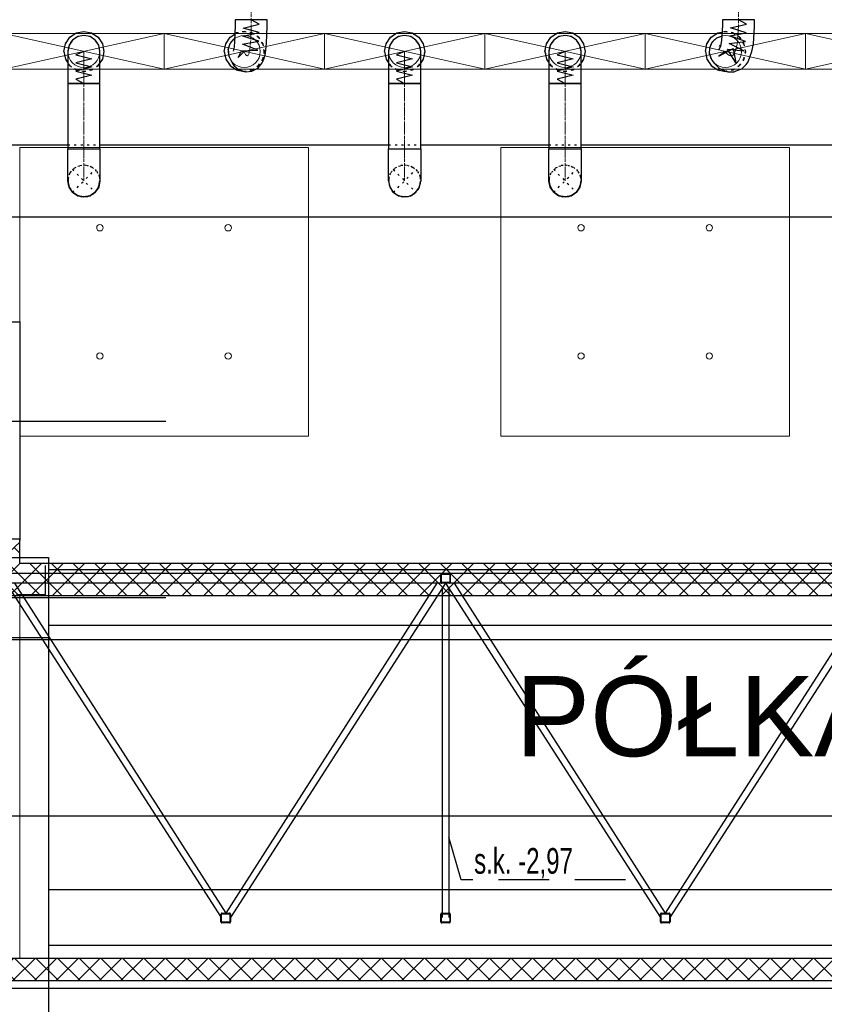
# Model space of a CAD drawing. Header units: centimetres. Extents: x -228435 to 46820, y -89367 to 152985.
# Tile 213 of 256: x -45940 to -40923, y 74462 to 80606. Entities that reach past the tile are written whole.
import ezdxf

# ---------------------------------------------------------------- set-up
doc = ezdxf.new("R2010")
doc.units = ezdxf.units.CM
doc.header["$LTSCALE"] = 50
for name, pattern in [('CADVENT_CENTERLINE', [9.9, 7.4, -1, 0.5, -1]), ('CADVENT_HIDDEN', [0.8, 0.25, -0.55]), ('Kondygnacja  -0_5$0$HIDDEN', [9.525, 6.35, -3.175]), ('Kondygnacja  -0_5$0$HIDDEN2', [4.7625, 3.175, -1.5875]), ('Osie rzutów$0$DASHDOT2', [12.7, 6.35, -3.175, 0, -3.175]), ('SU Lampy kwadratowe  -1$0$HIDDENX2', [19.05, 12.7, -6.35])]:
    doc.linetypes.add(name, pattern=pattern)
for name, color, linetype in [('01-103-Went PP_poziom-0_5$0$L_Nawiew', 250, 'Continuous'), ('bgde-nawiewDETAILS', 1, 'Continuous'), ('bgde-nawiewEXP', 250, 'Continuous'), ('bgde-nawiewHIDDEN', 250, 'Continuous'), ('Kondygnacja  -0_5$0$ARCH_GK', 8, 'Continuous'), ('Kondygnacja  -0_5$0$ARCH_INFO_OPISY', 8, 'Continuous'), ('Kondygnacja  -0_5$0$ARCH_KONSTR_POWYŻEJ RZUTU', 8, 'Kondygnacja  -0_5$0$HIDDEN'), ('Kondygnacja  -0_5$0$ARCH_KONSTR_POWYŻEJ RZUTU_IST', 8, 'Kondygnacja  -0_5$0$HIDDEN2'), ('Kondygnacja  -0_5$0$ARCH_MUROWANE', 8, 'Continuous'), ('Kondygnacja  -0_5$0$ARCH_OKŁADZINA', 8, 'Continuous'), ('Kondygnacja  -0_5$0$ARCH_ŚLUSARKA_DRZWI', 8, 'Continuous'), ('Osie rzutów$0$ARCH_INFO_OSIE_IST', 8, 'Osie rzutów$0$DASHDOT2'), ('Osie rzutów$0$ARCH_INFO_OSIE_OPISY_IST', 8, 'Continuous')]:
    doc.layers.add(name, color=color, linetype=linetype)
for name, color, linetype, lineweight in [('bgde-nawiewCEN', 7, 'Continuous', 13), ('bgde_nawiewnik', 11, 'Continuous', 5), ('Kondygnacja  -0_5$0$ARCH_WIDOK', 8, 'Continuous', 13), ('SU Lampy kwadratowe  -05$0$ARCH_SUFITY_PODWIESZANE', 8, 'Continuous', 9), ('SU Lampy kwadratowe  -1$0$ARCH_SUFITY_PODWIESZANE', 8, 'SU Lampy kwadratowe  -1$0$HIDDENX2', 9)]:
    doc.layers.add(name, color=color, linetype=linetype, lineweight=lineweight)
doc.styles.add('Kondygnacja  -0_5$0$Arial', font='ARIAL.TTF')
doc.styles.add('Kondygnacja  -0_5$0$BIKTS', font='bikromsw.shx', dxfattribs={"width": 0.8})
pattern_1 = [(45, (-121140, -45000), (-67.35192, 67.35192), []), (135, (-121140, -45000), (-67.35192, -67.35192), [])]

# ---------------------------------------------------------------- blocks, each defined once
blk = doc.blocks.new('Osie rzutów')
at = {"layer": 'Osie rzutów$0$ARCH_INFO_OSIE_IST', "ltscale": 10}
for p, q in [((4436.04, 12310), (13655, 12310)), ((4436.04, 12200), (13655, 12200))]:
    blk.add_line(p, q, dxfattribs=at)
blk = doc.blocks.new('SU Lampy kwadratowe  -05')
at = {"layer": 'SU Lampy kwadratowe  -05$0$ARCH_SUFITY_PODWIESZANE'}
for centre in [(7570, 12430.75), (7650, 12430.75), (7870, 12430.75), (7950, 12430.75), (7570, 12350.75), (7650, 12350.75), (7870, 12350.75), (7950, 12350.75)]:
    blk.add_circle(centre, 2, dxfattribs=at)
at = {"layer": 'SU Lampy kwadratowe  -1$0$ARCH_SUFITY_PODWIESZANE', "ltscale": 2.5}
for points in [[(7520, 12480.75), (7700, 12480.75), (7700, 12300.75), (7520, 12300.75)], [(7820, 12480.75), (8000, 12480.75), (8000, 12300.75), (7820, 12300.75)]]:
    blk.add_lwpolyline(points, close=True, dxfattribs=at)
blk = doc.blocks.new('Kondygnacja  -0_5$0$konstrukcja istniejąca -0.5')
at = {"layer": 'Kondygnacja  -0_5$0$ARCH_KONSTR_POWYŻEJ RZUTU_IST', "ltscale": 10}
for p, q in [((7538, 12217.5), (8581.55, 12217.5)), ((8581.55, 12182.5), (7538, 12182.5))]:
    blk.add_line(p, q, dxfattribs=at)
for points in [[(7382, 12182.5), (7382, 12225), (7538, 12225), (7538, 12175)], [(7538, 12175), (7538, 11025)], [(7538, 12017.89), (8582, 12017.89)], [(8582, 11982.89), (7538, 11982.89)]]:
    blk.add_lwpolyline(points, dxfattribs=at)
at = {"layer": 'Kondygnacja  -0_5$0$ARCH_KONSTR_POWYŻEJ RZUTU_IST', "ltscale": 10, "elevation": 0}
blk.add_lwpolyline([(7382, 12175), (7538, 12175)], dxfattribs=at)
blk = doc.blocks.new('Kondygnacja  -0_5$0$wzmocnienie pod bramę -1')
at = {"layer": 'Kondygnacja  -0_5$0$ARCH_KONSTR_POWYŻEJ RZUTU', "ltscale": 5}
for p, q in [((22050.65, 9272.22), (20954.65, 9272.22)), ((20979.15, 9259.22), (20979.15, 9277.22)), ((22054.75, 9266.22), (20953.55, 9266.22)), ((20954.64, 9266.22), (21088.72, 9057.52, 0)), ((20959.97, 9266.22), (21091.67, 9060.22, 0)), ((21223.33, 9266.22), (21091.64, 9060.22, 0)), ((21228.67, 9266.22), (21094.59, 9057.52, 0)), ((21228.64, 9266.22), (21362.72, 9057.52, 0)), ((21233.97, 9266.22), (21365.67, 9060.22, 0)), ((21497.33, 9266.22), (21365.64, 9060.22, 0)), ((21502.67, 9266.22), (21368.59, 9057.52, 0)), ((20961.15, 9259.22), (20979.15, 9259.22)), ((21226.65, 9263.94), (21226.65, 9057.52, 0)), ((21230.65, 9263.94), (21230.65, 9057.52, 0)), ((23254.65, 9065.22, 0), (20950.65, 9065.22, 0)), ((23254.65, 9049.22, 0), (20950.65, 9049.22, 0))]:
    blk.add_line(p, q, dxfattribs=at)
for points in [[(21226.25, 9266.22, -0.414214), (21225.65, 9266.82), (21225.65, 9271.62, -0.414214), (21226.25, 9272.22), (21231.05, 9272.22, -0.414214), (21231.65, 9271.62), (21231.65, 9266.82, -0.414214), (21231.05, 9266.22)], [(21226.25, 9266.62, -0.414214), (21226.05, 9266.82), (21226.05, 9271.62, -0.414214), (21226.25, 9271.82), (21231.05, 9271.82, -0.414214), (21231.25, 9271.62), (21231.25, 9266.82, -0.414214), (21231.05, 9266.62)]]:
    blk.add_lwpolyline(points, format="xyb", close=True, dxfattribs=at)
at = {"layer": 'Kondygnacja  -0_5$0$ARCH_KONSTR_POWYŻEJ RZUTU', "ltscale": 5, "elevation": 0}
for points in [[(21089.25, 9054.22, -0.414214), (21088.65, 9054.82), (21088.65, 9059.62, -0.414214), (21089.25, 9060.22), (21094.05, 9060.22, -0.414214), (21094.65, 9059.62), (21094.65, 9054.82, -0.414214), (21094.05, 9054.22)], [(21089.25, 9054.62, -0.414214), (21089.05, 9054.82), (21089.05, 9059.62, -0.414214), (21089.25, 9059.82), (21094.05, 9059.82, -0.414214), (21094.25, 9059.62), (21094.25, 9054.82, -0.414214), (21094.05, 9054.62)], [(21226.25, 9054.22, -0.414214), (21225.65, 9054.82), (21225.65, 9059.62, -0.414214), (21226.25, 9060.22), (21231.05, 9060.22, -0.414214), (21231.65, 9059.62), (21231.65, 9054.82, -0.414214), (21231.05, 9054.22)], [(21226.25, 9054.62, -0.414214), (21226.05, 9054.82), (21226.05, 9059.62, -0.414214), (21226.25, 9059.82), (21231.05, 9059.82, -0.414214), (21231.25, 9059.62), (21231.25, 9054.82, -0.414214), (21231.05, 9054.62)], [(21363.25, 9054.22, -0.414214), (21362.65, 9054.82), (21362.65, 9059.62, -0.414214), (21363.25, 9060.22), (21368.05, 9060.22, -0.414214), (21368.65, 9059.62), (21368.65, 9054.82, -0.414214), (21368.05, 9054.22)], [(21363.25, 9054.62, -0.414214), (21363.05, 9054.82), (21363.05, 9059.62, -0.414214), (21363.25, 9059.82), (21368.05, 9059.82, -0.414214), (21368.25, 9059.62), (21368.25, 9054.82, -0.414214), (21368.05, 9054.62)]]:
    blk.add_lwpolyline(points, format="xyb", close=True, dxfattribs=at)
blk = doc.blocks.new('A$C066D7839')
at = {"layer": 'bgde_nawiewnik'}
for p, q in [((-50, -11.15), (-50, 11.15)), ((-50, 11.15), (50, 11.15)), ((-50, -11.15), (50, 11.15)), ((50, -11.15), (-50, 11.15)), ((50, 11.15), (50, -11.15)), ((50, -11.15), (-50, -11.15))]:
    blk.add_line(p, q, dxfattribs=at)
blk.add_circle((0, 0), 10, dxfattribs=at)

msp = doc.modelspace()

# ---------------------------------------------------------------- hatches: boundary and pattern name
at = {"layer": 'Kondygnacja  -0_5$0$ARCH_GK', "linetype": 'Continuous', "lineweight": -3}
h = msp.add_hatch(dxfattribs=at)
h.set_pattern_fill('ANSI37', color=256, scale=50, style=0)
h.set_pattern_definition([(45, (-121140, -45000), (-112.2532, 112.2532), []), (135, (-121140, -45000), (-112.2532, -112.2532), [])])
h.paths.add_polyline_path([(-54240, 77365), (-54240, 77240), (-46015, 77240), (-45940, 77365)], flags=0)
h = msp.add_hatch(dxfattribs=at)
h.set_pattern_fill('ANSI37', color=256, scale=30, angle=-360, style=0)
h.set_pattern_definition([(45, (-121140, -45000), (-67.35192, 67.35192), []), (135, (-121140, -45000), (-67.35192, -67.35192), [])])
h.paths.add_polyline_path([(-45940, 77365), (-46015, 77240), (-46015, 77212.5), (-45977.5, 77152.083), (-45940, 77212.5)], flags=0)
h = msp.add_hatch(dxfattribs=at)
h.set_pattern_fill('ANSI37', color=256, scale=30, style=0)
h.set_pattern_definition(pattern_1)
h.paths.add_polyline_path([(-58940, 74750), (-58940, 74610), (-56430, 74610), (-56355, 74644.167), (-56355, 74750)], flags=0)
h.paths.add_polyline_path([(-56355, 74750), (-56355, 74644.167), (-56280, 74610), (-9802.153, 74610), (-9744.163, 74750)], flags=0)
at = {"layer": 'Kondygnacja  -0_5$0$ARCH_MUROWANE', "linetype": 'Continuous', "lineweight": -3}
h = msp.add_hatch(dxfattribs=at)
h.set_pattern_fill('ANSI37', color=256, scale=30, style=0)
h.set_pattern_definition(pattern_1)
h.paths.add_polyline_path([(-35065, 77212.5), (-35102.5, 77152.083), (-35102.5, 77012.5), (-34820, 77012.5), (-34820, 77212.5)], flags=0)
h.paths.add_polyline_path([(-46260, 77212.5), (-46260, 77012.5), (-45977.5, 77012.5), (-45977.5, 77152.083), (-46015, 77212.5)], flags=0)
h.paths.add_polyline_path([(-45940, 77212.5), (-45977.5, 77152.083), (-45977.5, 77012.5), (-35102.5, 77012.5), (-35102.5, 77152.083), (-35140, 77212.5)], flags=0)

# ---------------------------------------------------------------- linework, layer by layer
at = {"layer": 'bgde-nawiewCEN', "linetype": 'CADVENT_CENTERLINE', "ltscale": 0.06}
for p, q in [((-44496.365, 81655.114, 359.822), (-44496.365, 80605.742, 359.822)), ((-41458.102, 81655.114, 359.822), (-41458.102, 80605.742, 359.822)), ((-44496.365, 80565.602, 359.822), (-44500.161, 80465.897, 359.822)), ((-44496.365, 80605.742, 359.822), (-44496.365, 80565.602, 359.822)), ((-41458.102, 80565.402, 359.822), (-41465.233, 80465.246, 359.822)), ((-41458.102, 80605.742, 359.822), (-41458.102, 80565.402, 359.822)), ((-44504.316, 80424.29, 359.822), (-44509.454, 80397.89, 359.822)), ((-44500.161, 80465.897, 359.822), (-44504.316, 80424.29, 359.822)), ((-41473.039, 80423.519, 359.822), (-41482.69, 80397.103, 359.822)), ((-41465.233, 80465.246, 359.822), (-41473.039, 80423.519, 359.822)), ((-45539.917, 80406.384, 359.822), (-45539.917, 80407.586, 359.822)), ((-45539.917, 80403.529, 359.822), (-45539.917, 80406.384, 359.822)), ((-45539.917, 80397.969, 359.822), (-45539.917, 80403.529, 359.822)), ((-45539.917, 80388.803, 359.822), (-45539.917, 80397.969, 359.822)), ((-45539.917, 80375.129, 359.822), (-45539.917, 80388.803, 359.822)), ((-45539.917, 80356.045, 359.822), (-45539.917, 80375.129, 359.822)), ((-44536.122, 80397.617, 359.822), (-44539.917, 80407.586, 359.822)), ((-44531.966, 80389.285, 359.822), (-44536.122, 80397.617, 359.822)), ((-44526.829, 80382.393, 359.822), (-44531.966, 80389.285, 359.822)), ((-44521.103, 80379.695, 359.822), (-44526.829, 80382.393, 359.822)), ((-44515.18, 80383.943, 359.822), (-44521.103, 80379.695, 359.822)), ((-44509.454, 80397.89, 359.822), (-44515.18, 80383.943, 359.822)), ((-43539.917, 80406.384, 359.822), (-43539.917, 80407.586, 359.822)), ((-43539.917, 80403.529, 359.822), (-43539.917, 80406.384, 359.822)), ((-43539.917, 80397.969, 359.822), (-43539.917, 80403.529, 359.822)), ((-43539.917, 80388.803, 359.822), (-43539.917, 80397.969, 359.822)), ((-43539.917, 80375.129, 359.822), (-43539.917, 80388.803, 359.822)), ((-43539.917, 80356.045, 359.822), (-43539.917, 80375.129, 359.822)), ((-42539.917, 80406.384, 359.822), (-42539.917, 80407.586, 359.822)), ((-42539.917, 80403.529, 359.822), (-42539.917, 80406.384, 359.822)), ((-42539.917, 80397.969, 359.822), (-42539.917, 80403.529, 359.822)), ((-42539.917, 80388.803, 359.822), (-42539.917, 80397.969, 359.822)), ((-42539.917, 80375.129, 359.822), (-42539.917, 80388.803, 359.822)), ((-42539.917, 80356.045, 359.822), (-42539.917, 80375.129, 359.822)), ((-41532.787, 80397.472, 359.822), (-41539.917, 80407.586, 359.822)), ((-41524.98, 80388.996, 359.822), (-41532.787, 80397.472, 359.822)), ((-41515.33, 80381.944, 359.822), (-41524.98, 80388.996, 359.822)), ((-41504.573, 80379.093, 359.822), (-41515.33, 80381.944, 359.822)), ((-41493.447, 80383.22, 359.822), (-41504.573, 80379.093, 359.822)), ((-41482.69, 80397.103, 359.822), (-41493.447, 80383.22, 359.822)), ((-45539.917, 80330.651, 359.822), (-45539.917, 80356.045, 359.822)), ((-45539.917, 80298.044, 359.822), (-45539.917, 80330.651, 359.822)), ((-43539.917, 80330.651, 359.822), (-43539.917, 80356.045, 359.822)), ((-43539.917, 80298.044, 359.822), (-43539.917, 80330.651, 359.822)), ((-42539.917, 80330.651, 359.822), (-42539.917, 80356.045, 359.822)), ((-42539.917, 80298.044, 359.822), (-42539.917, 80330.651, 359.822)), ((-45539.917, 80232.454, 359.822), (-45539.917, 80298.044, 359.822)), ((-43539.917, 80232.454, 359.822), (-43539.917, 80298.044, 359.822)), ((-42539.917, 80232.454, 359.822), (-42539.917, 80298.044, 359.822)), ((-45539.917, 80207.586, 359.822), (-45539.917, 80232.454, 359.822)), ((-45539.917, 79800.007), (-45539.917, 80207.586, 359.822)), ((-43539.917, 80207.586, 359.822), (-43539.917, 80232.454, 359.822)), ((-43539.917, 79800.007), (-43539.917, 80207.586)), ((-42539.917, 80207.586, 359.822), (-42539.917, 80232.454, 359.822)), ((-42539.917, 79800.007), (-42539.917, 80207.586)), ((-45539.917, 79800.007), (-45539.917, 79600.007)), ((-43539.917, 79800.007), (-43539.917, 79600.007)), ((-42539.917, 79800.007), (-42539.917, 79600.007))]:
    msp.add_line(p, q, dxfattribs=at)
at = {"layer": 'bgde-nawiewDETAILS', "linetype": 'CADVENT_HIDDEN'}
for p, q in [((-45610.628, 79529.297), (-45469.207, 79670.718)), ((-45610.628, 79670.718), (-45469.207, 79529.297)), ((-43610.628, 79529.297), (-43469.207, 79670.718)), ((-43610.628, 79670.718), (-43469.207, 79529.297)), ((-42610.628, 79529.297), (-42469.207, 79670.718)), ((-42610.628, 79670.718), (-42469.207, 79529.297))]:
    msp.add_line(p, q, dxfattribs=at)
at = {"layer": 'bgde-nawiewEXP', "linetype": 'Continuous', "elevation": 359.822}
for points in [[(-44639.238, 80419.225), (-44636.131, 80380.331), (-44632.307, 80370.285), (-44628.073, 80361.796), (-44610.407, 80327.267), (-44605.069, 80320.106), (-44575.44, 80294.989), (-44569.133, 80292.016), (-44532.07, 80280.19), (-44493.338, 80283.513), (-44458.832, 80301.479), (-44451.964, 80306.405), (-44427.352, 80335.981), (-44420.597, 80352.436), (-44410.225, 80387.198), (-44404.797, 80415.092), (-44400.316, 80459.952), (-44396.365, 80563.737), (-44396.365, 80605.742), (-44596.365, 80605.742), (-44596.365, 80567.468), (-44600.006, 80471.842), (-44603.836, 80433.489), (-44608.683, 80408.582)], [(-41638.396, 80390.208), (-41624.249, 80353.845), (-41617.055, 80343.64), (-41609.016, 80334.912), (-41582.276, 80307.043), (-41572.128, 80299.628), (-41536.729, 80284.282), (-41524.796, 80281.119), (-41486.276, 80280.678), (-41472.859, 80285.655), (-41437.607, 80300.017), (-41410.855, 80327.047), (-41397.961, 80343.688), (-41385.364, 80377.229), (-41374.709, 80406.393), (-41365.774, 80454.15), (-41358.102, 80561.915), (-41358.102, 80605.742), (-41558.102, 80605.742), (-41558.102, 80568.888), (-41564.691, 80476.343), (-41571.369, 80440.645), (-41580.016, 80416.977)], [(-45664.917, 80407.586), (-45655.402, 80455.421), (-45628.306, 80495.974), (-45587.753, 80523.071), (-45539.917, 80532.586), (-45492.082, 80523.071), (-45451.529, 80495.974), (-45424.432, 80455.421), (-45414.917, 80407.586), (-45424.432, 80359.75), (-45439.917, 80336.575)], [(-44664.917, 80407.586), (-44655.402, 80455.421), (-44628.306, 80495.974), (-44598.324, 80516.007)], [(-44639.238, 80419.225), (-44627.223, 80456.347), (-44601.917, 80486.046), (-44599.416, 80487.324)], [(-43664.917, 80407.586), (-43655.402, 80455.421), (-43628.306, 80495.974), (-43587.753, 80523.071), (-43539.917, 80532.586), (-43492.082, 80523.071), (-43451.529, 80495.974), (-43424.432, 80455.421), (-43414.917, 80407.586), (-43424.432, 80359.75), (-43439.917, 80336.575)], [(-42664.917, 80407.586), (-42655.402, 80455.421), (-42628.306, 80495.974), (-42587.753, 80523.071), (-42539.917, 80532.586), (-42492.082, 80523.071), (-42451.529, 80495.974), (-42424.432, 80455.421), (-42414.917, 80407.586), (-42424.432, 80359.75), (-42439.917, 80336.575)], [(-41664.917, 80407.586), (-41655.402, 80455.421), (-41628.306, 80495.974), (-41587.753, 80523.071), (-41560.985, 80528.395)], [(-41638.396, 80390.208), (-41637.55, 80429.217), (-41621.84, 80464.933), (-41593.658, 80491.918), (-41562.725, 80503.952)], [(-41576.039, 80439.393), (-41570.192, 80446.939)], [(-45664.917, 80407.586), (-45655.402, 80359.75), (-45639.917, 80336.575)], [(-44664.917, 80407.586), (-44655.402, 80359.75), (-44628.306, 80319.197), (-44587.753, 80292.101), (-44539.917, 80282.586), (-44537.973, 80282.972)], [(-43664.917, 80407.586), (-43655.402, 80359.75), (-43639.917, 80336.575)], [(-42664.917, 80407.586), (-42655.402, 80359.75), (-42639.917, 80336.575)], [(-41664.917, 80407.586), (-41655.402, 80359.75), (-41628.306, 80319.197), (-41587.753, 80292.101), (-41539.917, 80282.586), (-41534.439, 80283.675)]]:
    msp.add_lwpolyline(points, dxfattribs=at)
at = {"layer": 'bgde-nawiewEXP', "elevation": 359.822}
for points in [[(-44539.917, 80407.586), (-44577.764, 80368.824), (-44557.573, 80411.473), (-44454.911, 80416.567), (-44551.297, 80453.704), (-44449.665, 80471.774), (-44548.183, 80503.173), (-44447.367, 80525.219), (-44546.774, 80553.213), (-44446.473, 80577.573), (-44496.365, 80605.742)], [(-41539.917, 80407.586), (-41580.053, 80377.52), (-41490.709, 80425.402), (-41475.082, 80336.032), (-41526.467, 80421.332), (-41424.308, 80412.244), (-41516.952, 80457.397), (-41414.371, 80469.205), (-41511.409, 80504.953), (-41409.99, 80524.103), (-41508.851, 80553.943), (-41408.304, 80577.281), (-41458.102, 80605.742)], [(-45539.917, 80407.586), (-45589.917, 80386.718), (-45489.917, 80361.373), (-45589.917, 80335.689), (-45489.917, 80310.574), (-45589.917, 80284.479), (-45489.917, 80258.927), (-45589.917, 80233.637), (-45539.917, 80207.586)], [(-43539.917, 80407.586), (-43589.917, 80386.718), (-43489.917, 80361.373), (-43589.917, 80335.689), (-43489.917, 80310.574), (-43589.917, 80284.479), (-43489.917, 80258.927), (-43589.917, 80233.637), (-43539.917, 80207.586)], [(-42539.917, 80407.586), (-42589.917, 80386.718), (-42489.917, 80361.373), (-42589.917, 80335.689), (-42489.917, 80310.574), (-42589.917, 80284.479), (-42489.917, 80258.927), (-42589.917, 80233.637), (-42539.917, 80207.586)]]:
    msp.add_lwpolyline(points, dxfattribs=at)
at = {"layer": 'bgde-nawiewEXP', "linetype": 'Continuous', "elevation": 359.822}
for points in [[(-45639.917, 80406.384), (-45639.917, 80207.586), (-45439.917, 80207.586), (-45439.917, 80407.586), (-45447.529, 80445.854), (-45469.207, 80478.296), (-45501.649, 80499.974), (-45539.917, 80507.586), (-45578.186, 80499.974), (-45610.628, 80478.296), (-45632.305, 80445.854), (-45639.917, 80407.586)], [(-43639.917, 80406.384), (-43639.917, 80207.586), (-43439.917, 80207.586), (-43439.917, 80407.586), (-43447.529, 80445.854), (-43469.207, 80478.296), (-43501.649, 80499.974), (-43539.917, 80507.586), (-43578.186, 80499.974), (-43610.628, 80478.296), (-43632.305, 80445.854), (-43639.917, 80407.586)], [(-42639.917, 80406.384), (-42639.917, 80207.586), (-42439.917, 80207.586), (-42439.917, 80407.586), (-42447.529, 80445.854), (-42469.207, 80478.296), (-42501.649, 80499.974), (-42539.917, 80507.586), (-42578.186, 80499.974), (-42610.628, 80478.296), (-42632.305, 80445.854), (-42639.917, 80407.586)]]:
    msp.add_lwpolyline(points, close=True, dxfattribs=at)
at = {"layer": 'bgde-nawiewEXP', "linetype": 'Continuous'}
for points in [[(-45639.917, 79800.007), (-45439.917, 79800.007), (-45439.917, 80207.586), (-45639.917, 80207.586)], [(-43639.917, 79800.007), (-43439.917, 79800.007), (-43439.917, 80207.586), (-43639.917, 80207.586)], [(-42639.917, 79800.007), (-42439.917, 79800.007), (-42439.917, 80207.586), (-42639.917, 80207.586)], [(-45639.917, 79600.007), (-45639.917, 79800.007), (-45439.917, 79800.007), (-45439.917, 79600.007), (-45447.529, 79561.739), (-45469.207, 79529.297), (-45501.649, 79507.619), (-45539.917, 79500.007), (-45578.186, 79507.619), (-45610.628, 79529.297), (-45632.305, 79561.739)], [(-42639.917, 79600.007), (-42639.917, 79800.007), (-42439.917, 79800.007), (-42439.917, 79600.007), (-42447.529, 79561.739), (-42469.207, 79529.297), (-42501.649, 79507.619), (-42539.917, 79500.007), (-42578.186, 79507.619), (-42610.628, 79529.297), (-42632.305, 79561.739)]]:
    msp.add_lwpolyline(points, close=True, dxfattribs=at)
for points in [[(-47740.168, 79375.007), (-36370.492, 79375.007), (-36370.492, 79825.007), (-36439.917, 79825.007)], [(-46439.917, 79825.007), (-45639.917, 79825.007)], [(-45439.917, 79825.007), (-43639.917, 79825.007)], [(-43439.917, 79825.007), (-42639.917, 79825.007)], [(-42439.917, 79825.007), (-40639.917, 79825.007)], [(-43639.917, 79600.007), (-43639.917, 79800.007), (-43439.917, 79800.007), (-43439.917, 79600.007), (-43442.106, 79589.002)], [(-45639.917, 79600.007), (-45632.305, 79561.739), (-45621.362, 79545.361)], [(-45637.872, 79595.069), (-45636.842, 79575.398), (-45620.046, 79540.179), (-45612.215, 79533.127)], [(-45477.969, 79523.442), (-45469.207, 79529.297), (-45447.529, 79561.739), (-45443.686, 79581.059)], [(-45467.161, 79534.235), (-45453.98, 79548.873), (-45440.953, 79585.653), (-45441.504, 79596.177)], [(-45441.973, 79589.671), (-45439.917, 79600.007)], [(-43639.917, 79600.007), (-43632.305, 79561.739), (-43621.825, 79546.054)], [(-43639.917, 79600.007), (-43632.305, 79561.739), (-43610.628, 79529.297), (-43616.862, 79538.627)], [(-43637.874, 79595.074), (-43637.049, 79576.228), (-43620.555, 79540.867), (-43612.281, 79533.287)], [(-43469.207, 79529.297), (-43447.529, 79561.739), (-43439.917, 79600.007)], [(-43469.207, 79529.297), (-43447.529, 79561.739), (-43443.849, 79580.241)], [(-43467.163, 79534.23), (-43454.42, 79548.14), (-43441.079, 79584.806), (-43441.57, 79596.017)], [(-42639.917, 79600.007), (-42632.305, 79561.739), (-42622.048, 79546.389)], [(-42637.878, 79595.083), (-42637.148, 79576.636), (-42620.803, 79541.207), (-42612.312, 79533.362)], [(-42478.819, 79522.874), (-42469.207, 79529.297), (-42447.529, 79561.739), (-42443.928, 79579.846)], [(-42467.167, 79534.221), (-42454.639, 79547.781), (-42441.144, 79584.391), (-42441.601, 79595.942)], [(-42442.173, 79588.669), (-42439.917, 79600.007)], [(-45616.483, 79538.059), (-45610.628, 79529.297), (-45578.186, 79507.619), (-45558.866, 79503.777)], [(-45605.689, 79527.251), (-45591.051, 79514.07), (-45554.272, 79501.043), (-45543.748, 79501.594)], [(-45550.254, 79502.063), (-45539.917, 79500.007), (-45501.649, 79507.619), (-45485.271, 79518.563)], [(-45534.978, 79502.053), (-45515.307, 79503.083), (-45480.089, 79519.879), (-45473.037, 79527.71)], [(-43610.628, 79529.297), (-43578.186, 79507.619), (-43559.684, 79503.939)], [(-43610.628, 79529.297), (-43578.186, 79507.619), (-43539.917, 79500.007), (-43550.923, 79502.197)], [(-43605.694, 79527.253), (-43591.785, 79514.51), (-43555.118, 79501.169), (-43543.908, 79501.66)], [(-43539.917, 79500.007), (-43501.649, 79507.619), (-43469.207, 79529.297), (-43478.537, 79523.062)], [(-43539.917, 79500.007), (-43501.649, 79507.619), (-43485.964, 79518.1)], [(-43534.984, 79502.051), (-43516.138, 79502.876), (-43480.777, 79519.37), (-43473.197, 79527.644)], [(-42617.05, 79538.909), (-42610.628, 79529.297), (-42578.186, 79507.619), (-42560.079, 79504.018)], [(-42605.704, 79527.257), (-42592.144, 79514.729), (-42555.534, 79501.234), (-42543.983, 79501.691)], [(-42551.255, 79502.263), (-42539.917, 79500.007), (-42501.649, 79507.619), (-42486.299, 79517.876)], [(-42534.993, 79502.047), (-42516.546, 79502.777), (-42481.117, 79519.122), (-42473.272, 79527.613)], [(-47451.11, 76681.674), (-47451.11, 76738.178), (-47326.11, 76738.178), (-47326.11, 75638.178), (-39283.507, 75638.178)], [(-47451.11, 75638.178), (-47326.11, 75638.178), (-47326.11, 76738.178), (-24462.434, 76738.178)]]:
    msp.add_lwpolyline(points, dxfattribs=at)
at = {"layer": 'bgde-nawiewHIDDEN', "linetype": 'CADVENT_HIDDEN', "elevation": 359.822}
for points in [[(-45664.917, 80407.586), (-45655.402, 80455.421), (-45628.306, 80495.974), (-45587.753, 80523.071), (-45539.917, 80532.586), (-45492.082, 80523.071), (-45451.529, 80495.974), (-45424.432, 80455.421), (-45414.917, 80407.586), (-45424.432, 80359.75), (-45451.529, 80319.197), (-45492.082, 80292.101), (-45539.917, 80282.586), (-45587.753, 80292.101), (-45628.306, 80319.197), (-45587.753, 80292.101), (-45539.917, 80282.586), (-45492.082, 80292.101), (-45451.529, 80319.197), (-45439.917, 80336.575)], [(-44664.917, 80407.586), (-44655.402, 80455.421), (-44628.306, 80495.974), (-44587.753, 80523.071), (-44598.324, 80516.007)], [(-43664.917, 80407.586), (-43655.402, 80455.421), (-43628.306, 80495.974), (-43587.753, 80523.071), (-43539.917, 80532.586), (-43492.082, 80523.071), (-43451.529, 80495.974), (-43424.432, 80455.421), (-43414.917, 80407.586), (-43424.432, 80359.75), (-43451.529, 80319.197), (-43492.082, 80292.101), (-43539.917, 80282.586), (-43587.753, 80292.101), (-43628.306, 80319.197), (-43587.753, 80292.101), (-43539.917, 80282.586), (-43492.082, 80292.101), (-43451.529, 80319.197), (-43439.917, 80336.575)], [(-42664.917, 80407.586), (-42655.402, 80455.421), (-42628.306, 80495.974), (-42587.753, 80523.071), (-42539.917, 80532.586), (-42492.082, 80523.071), (-42451.529, 80495.974), (-42424.432, 80455.421), (-42414.917, 80407.586), (-42424.432, 80359.75), (-42451.529, 80319.197), (-42492.082, 80292.101), (-42539.917, 80282.586), (-42587.753, 80292.101), (-42628.306, 80319.197), (-42587.753, 80292.101), (-42539.917, 80282.586), (-42492.082, 80292.101), (-42451.529, 80319.197), (-42439.917, 80336.575)], [(-41664.917, 80407.586), (-41655.402, 80455.421), (-41628.306, 80495.974), (-41587.753, 80523.071), (-41539.917, 80532.586), (-41560.985, 80528.395)], [(-45664.917, 80407.586), (-45655.402, 80359.75), (-45628.306, 80319.197), (-45639.917, 80336.575)], [(-44664.917, 80407.586), (-44655.402, 80359.75), (-44628.306, 80319.197), (-44587.753, 80292.101), (-44539.917, 80282.586), (-44492.082, 80292.101), (-44537.973, 80282.972)], [(-43664.917, 80407.586), (-43655.402, 80359.75), (-43628.306, 80319.197), (-43639.917, 80336.575)], [(-42664.917, 80407.586), (-42655.402, 80359.75), (-42628.306, 80319.197), (-42639.917, 80336.575)], [(-41664.917, 80407.586), (-41655.402, 80359.75), (-41628.306, 80319.197), (-41587.753, 80292.101), (-41539.917, 80282.586), (-41492.082, 80292.101), (-41534.439, 80283.675)]]:
    msp.add_lwpolyline(points, dxfattribs=at)
for points in [[(-44587.753, 80523.071), (-44539.917, 80532.586), (-44492.082, 80523.071), (-44451.529, 80495.974), (-44424.432, 80455.421), (-44414.917, 80407.586), (-44424.432, 80359.75), (-44451.529, 80319.197), (-44492.082, 80292.101), (-44451.529, 80319.197), (-44424.432, 80359.75), (-44414.917, 80407.586), (-44424.432, 80455.421), (-44451.529, 80495.974), (-44492.082, 80523.071), (-44539.917, 80532.586)], [(-41539.917, 80532.586), (-41492.082, 80523.071), (-41451.529, 80495.974), (-41424.432, 80455.421), (-41414.917, 80407.586), (-41424.432, 80359.75), (-41451.529, 80319.197), (-41492.082, 80292.101), (-41451.529, 80319.197), (-41424.432, 80359.75), (-41414.917, 80407.586), (-41424.432, 80455.421), (-41451.529, 80495.974), (-41492.082, 80523.071)]]:
    msp.add_lwpolyline(points, close=True, dxfattribs=at)
at = {"layer": 'bgde-nawiewHIDDEN', "linetype": 'CADVENT_HIDDEN'}
for points in [[(-45639.917, 79825.007), (-45439.917, 79825.007)], [(-43639.917, 79825.007), (-43439.917, 79825.007)], [(-42639.917, 79825.007), (-42439.917, 79825.007)], [(-45639.917, 79600.007), (-45632.305, 79638.276), (-45610.628, 79670.718), (-45578.186, 79692.395), (-45539.917, 79700.007), (-45501.649, 79692.395), (-45469.207, 79670.718), (-45447.529, 79638.276), (-45439.917, 79600.007)], [(-45638.882, 79614.362), (-45625.855, 79651.142), (-45599.745, 79680.136), (-45564.527, 79696.932), (-45525.562, 79698.972), (-45488.783, 79685.945), (-45459.788, 79659.835), (-45442.993, 79624.617), (-45441.504, 79596.177)], [(-43639.917, 79600.007), (-43632.305, 79638.276), (-43610.628, 79670.718), (-43578.186, 79692.395), (-43539.917, 79700.007), (-43501.649, 79692.395), (-43469.207, 79670.718), (-43447.529, 79638.276), (-43439.917, 79600.007)], [(-43638.755, 79615.208), (-43625.414, 79651.875), (-43599.057, 79680.645), (-43563.697, 79697.139), (-43524.716, 79698.845), (-43488.05, 79685.504), (-43459.28, 79659.148), (-43442.786, 79623.787), (-43441.57, 79596.017)], [(-42639.917, 79600.007), (-42632.305, 79638.276), (-42610.628, 79670.718), (-42578.186, 79692.395), (-42539.917, 79700.007), (-42501.649, 79692.395), (-42469.207, 79670.718), (-42447.529, 79638.276), (-42439.917, 79600.007)], [(-42638.69, 79615.624), (-42625.196, 79652.234), (-42598.718, 79680.893), (-42563.288, 79697.238), (-42524.301, 79698.78), (-42487.691, 79685.286), (-42459.032, 79658.808), (-42442.687, 79623.378), (-42441.601, 79595.942)], [(-45638.882, 79614.362), (-45637.872, 79595.069)], [(-45443.686, 79581.059), (-45441.973, 79589.671)], [(-43638.755, 79615.208), (-43637.874, 79595.074)], [(-43443.849, 79580.241), (-43442.106, 79589.002)], [(-42638.69, 79615.624), (-42637.878, 79595.083)], [(-42443.928, 79579.846), (-42442.173, 79588.669)], [(-45621.362, 79545.361), (-45616.483, 79538.059)], [(-45612.215, 79533.127), (-45605.689, 79527.251)], [(-45558.866, 79503.777), (-45550.254, 79502.063)], [(-45543.748, 79501.594), (-45534.978, 79502.053)], [(-45485.271, 79518.563), (-45477.969, 79523.442)], [(-45473.037, 79527.71), (-45467.161, 79534.235)], [(-43621.825, 79546.054), (-43616.862, 79538.627)], [(-43612.281, 79533.287), (-43605.694, 79527.253)], [(-43559.684, 79503.939), (-43550.923, 79502.197)], [(-43543.908, 79501.66), (-43534.984, 79502.051)], [(-43485.964, 79518.1), (-43478.537, 79523.062)], [(-43473.197, 79527.644), (-43467.163, 79534.23)], [(-42622.048, 79546.389), (-42617.05, 79538.909)], [(-42612.312, 79533.362), (-42605.704, 79527.257)], [(-42560.079, 79504.018), (-42551.255, 79502.263)], [(-42543.983, 79501.691), (-42534.993, 79502.047)], [(-42486.299, 79517.876), (-42478.819, 79522.874)], [(-42473.272, 79527.613), (-42467.167, 79534.221)]]:
    msp.add_lwpolyline(points, dxfattribs=at)
at = {"layer": 'Kondygnacja  -0_5$0$ARCH_GK', "linetype": 'Continuous', "lineweight": -3}
for p, q in [((-45940, 77365), (-54240, 77365)), ((-45940, 77212.5), (-45940, 77365)), ((-58940, 74750), (-9744.163, 74750)), ((-56280, 74610), (-9802.153, 74610))]:
    msp.add_line(p, q, dxfattribs=at)
at = {"layer": 'Kondygnacja  -0_5$0$ARCH_KONSTR_POWYŻEJ RZUTU', "elevation": 0}
msp.add_lwpolyline([(-42161.937, 75239.258), (-43187.478, 75239.258), (-43265, 75505.659)], dxfattribs=at)
at = {"layer": 'Kondygnacja  -0_5$0$ARCH_MUROWANE', "linetype": 'Continuous', "lineweight": -3}
for p, q in [((-35140, 77212.5), (-45940, 77212.5)), ((-46260, 77012.5), (-34820, 77012.5))]:
    msp.add_line(p, q, dxfattribs=at)
at = {"layer": 'Kondygnacja  -0_5$0$ARCH_OKŁADZINA'}
msp.add_lwpolyline([(-47160, 77355), (-47160, 78720), (-45940, 78720), (-45940, 77355)], dxfattribs=at)
at = {"layer": 'Kondygnacja  -0_5$0$ARCH_WIDOK'}
msp.add_lwpolyline([(-45940, 77012.5), (-45940, 74750)], dxfattribs=at)
at = {"layer": 'Kondygnacja  -0_5$0$ARCH_ŚLUSARKA_DRZWI'}
msp.add_lwpolyline([(-9822.864, 74560), (-12840, 74560), (-12840, 74560), (-14240.186, 74560), (-14240.186, 74560), (-56230, 74560), (-56230, 71100)], dxfattribs=at)

# ---------------------------------------------------------------- block references
at = {"layer": '01-103-Went PP_poziom-0_5$0$L_Nawiew', "xscale": 10, "yscale": 10, "zscale": 10}
for p in [(-45539.915, 80407.586), (-44539.915, 80407.586), (-43539.915, 80407.586), (-42539.915, 80407.586), (-41539.915, 80407.586), (-40539.915, 80407.586)]:
    msp.add_blockref('A$C066D7839', p, dxfattribs=at)
at = {"layer": 'Kondygnacja  -0_5$0$ARCH_KONSTR_POWYŻEJ RZUTU', "xscale": 10, "yscale": 10, "zscale": 10}
for name, p in [('Kondygnacja  -0_5$0$konstrukcja istniejąca -0.5', (-121140, -45000)), ('Kondygnacja  -0_5$0$wzmocnienie pod bramę -1', (-255571.532, -15572.227))]:
    msp.add_blockref(name, p, dxfattribs=at)
at = {"layer": 'Osie rzutów$0$ARCH_INFO_OSIE_OPISY_IST', "xscale": 10, "yscale": 10, "zscale": 10}
msp.add_blockref('Osie rzutów', (-121140, -45000), dxfattribs=at)
at = {"layer": 'SU Lampy kwadratowe  -05$0$ARCH_SUFITY_PODWIESZANE', "xscale": 10, "yscale": 10, "zscale": 10}
msp.add_blockref('SU Lampy kwadratowe  -05', (-121140, -45000), dxfattribs=at)

# ---------------------------------------------------------------- texts
at = {"layer": 'Kondygnacja  -0_5$0$ARCH_INFO_OPISY', "ltscale": 2, "insert": (-40520, 76256.25), "char_height": 500, "width": 11200, "attachment_point": 5, "style": 'Kondygnacja  -0_5$0$Arial'}
msp.add_mtext('{\\fArial|b0|i0|c204|p34;  }PÓŁKA REI 120', dxfattribs=at)
at = {"layer": 'Kondygnacja  -0_5$0$ARCH_KONSTR_POWYŻEJ RZUTU', "style": 'Kondygnacja  -0_5$0$BIKTS', "width": 0.7}
msp.add_text('s.k. -2,97', height=160, dxfattribs=at).set_placement((-43106.646, 75276.954, 0))

doc.saveas('drawing.dxf')
